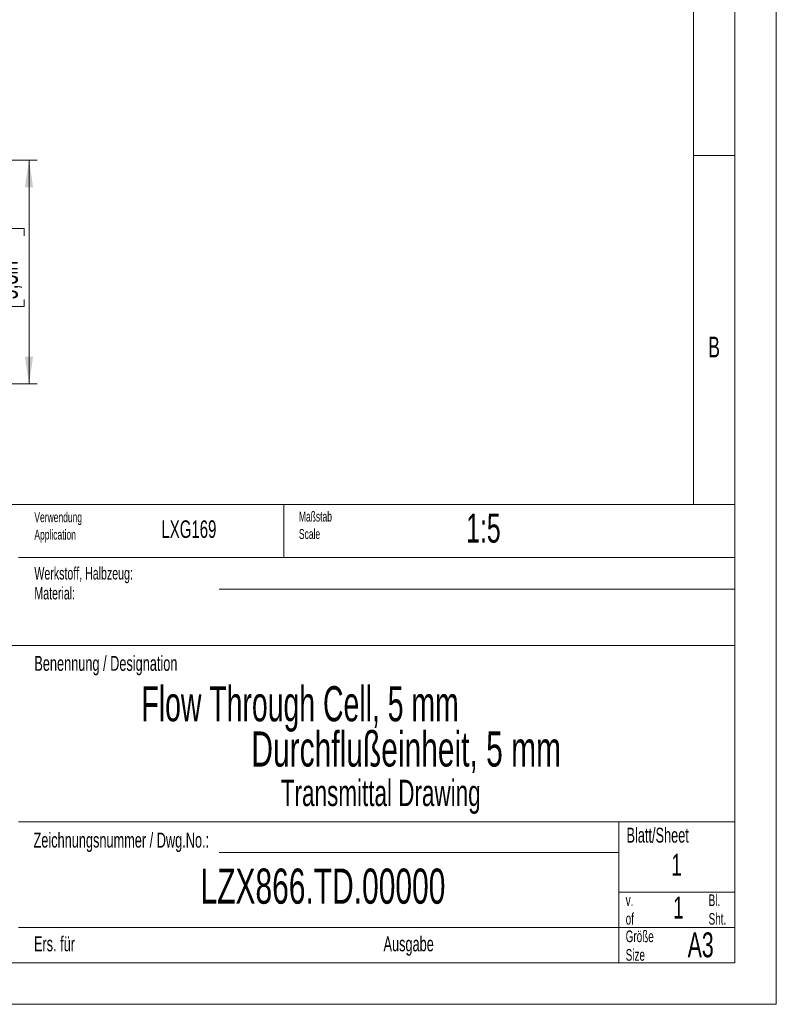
# Model space of a CAD drawing. Header units: millimetres. Extents: x 0 to 2100, y 0 to 1485.
# Tile 10 of 39: x 1644 to 2100, y 0 to 593. Entities that reach past the tile are written whole.
import ezdxf

# ---------------------------------------------------------------- set-up
doc = ezdxf.new("R2010")
doc.units = ezdxf.units.MM
doc.header["$LTSCALE"] = 5
doc.styles.add('SLDTEXTSTYLE0', font='TXT', dxfattribs={"width": 0.605})
doc.styles.add('SLDTEXTSTYLE1', font='TXT', dxfattribs={"width": 0.638186})
doc.dimstyles.new('SLDDIMSTYLE2', dxfattribs={"dimtxt": 12.841593, "dimasz": 16.5, "dimexe": 0, "dimexo": 0.0625, "dimgap": 3.210398, "dimtad": 1, "dimrnd": 1e-09, "dimzin": 12, "dimdsep": 46, "dimtxsty": 'SLDTEXTSTYLE0', "dimsah": 1, "dimcen": 0.09, "dimadec": 0, "dimazin": 3, "dimtfac": 1, "dimtofl": 0, "dimtmove": 0, "dimatfit": 3, "dimfxl": 1, "dimfrac": 2, "dimtolj": 1, "dimtzin": 12, "dimarcsym": 0})

# ---------------------------------------------------------------- blocks, each defined once
blk = doc.blocks.new('_D_12')
at = {"color": 7, "linetype": 'Continuous', "lineweight": 0}
for p, q in [((1599.47, 508.87), (1654.47, 508.87)), ((1649.47, 508.87), (1649.47, 373.87)), ((1626.81, 463.11), (1626.81, 467.52)), ((1626.81, 467.52), (1646.53, 467.52)), ((1646.53, 467.52), (1646.53, 463.11)), ((1626.81, 424.89), (1626.81, 420.48)), ((1646.53, 420.48), (1646.53, 424.89)), ((1626.81, 420.48), (1646.53, 420.48)), ((1599.47, 373.87), (1654.47, 373.87))]:
    blk.add_line(p, q, dxfattribs=at)
at = {"color": 7, "linetype": 'Continuous', "lineweight": 18}
for points in [[(1649.47, 508.87), (1646.97, 492.37), (1651.97, 492.37)], [(1649.47, 373.87), (1651.97, 390.37), (1646.97, 390.37)]]:
    blk.add_solid(points, dxfattribs=at)
at = {"color": 7, "linetype": 'Continuous', "lineweight": 18, "char_height": 13.229, "attachment_point": 1, "rotation": 90, "style": 'SLDTEXTSTYLE0'}
for s, insert in [('135mm', (1606.81, 414.6)), ('5,3in', (1629.47, 424.89))]:
    blk.add_mtext(s, dxfattribs=dict(at, insert=insert))

msp = doc.modelspace()

# ---------------------------------------------------------------- linework, layer by layer
at = {"color": 7, "linetype": 'Continuous', "lineweight": 18}
for p, q in [((2100, 0), (2100, 1485)), ((2075, 1460), (2075, 25)), ((2050, 301.25), (2050, 1435)), ((2075, 511.667), (2050, 511.667)), ((1160.6, 301.25), (2075, 301.25)), ((1803, 301.25), (1803, 269.375)), ((1643.2, 269.375), (2075, 269.375)), ((1764.1, 250.217), (2075, 250.217)), ((1427.3, 216.25), (2075, 216.25)), ((1643.2, 110), (2075, 110)), ((2005, 110), (2005, 25)), ((1764.1, 91.473), (2005, 91.473)), ((2005, 67.5), (2075, 67.5)), ((1643.2, 46.25), (2075, 46.25)), ((25, 25), (2075, 25)), ((0, 0), (2100, 0))]:
    msp.add_line(p, q, dxfattribs=at)

# ---------------------------------------------------------------- texts
at = {"color": 7, "linetype": 'Continuous', "lineweight": 0}
for s, insert, char_height, attachment_point, style in [('B', (2062.442, 402.424), 12.5, 2, 'SLDTEXTSTYLE1'), ('Verwendung', (1652.688, 296.588), 6, 1, 'SLDTEXTSTYLE1'), ('Maßstab', (1812.188, 296.988), 6, 1, 'SLDTEXTSTYLE1'), ('LXG169', (1745.861, 291.674), 10.5833, 2, 'SLDTEXTSTYLE1'), ('1:5', (1913.049, 295.749), 17.5, 1, 'SLDTEXTSTYLE1'), ('Application', (1652.688, 286.088), 6, 1, 'SLDTEXTSTYLE1'), ('Scale', (1812.188, 286.488), 6, 1, 'SLDTEXTSTYLE1'), ('Werkstoff, Halbzeug:', (1652.688, 263.522), 7.5, 1, 'SLDTEXTSTYLE1'), ('Material:', (1652.688, 251.522), 7.5, 1, 'SLDTEXTSTYLE1'), ('Benennung / Designation', (1652.688, 209.995), 9, 1, 'SLDTEXTSTYLE1'), ('Flow Through Cell, 5 mm', (1717.261, 191.73), 21.16667, 1, 'SLDTEXTSTYLE0'), ('Durchflußeinheit, 5 mm', (1876.862, 164.473), 21.16667, 2, 'SLDTEXTSTYLE1'), ('Transmittal Drawing', (1861.528, 135.355), 15.875, 2, 'SLDTEXTSTYLE1'), ('Blatt/Sheet', (2009.688, 106.445), 9.0001, 1, 'SLDTEXTSTYLE1'), ('Zeichnungsnummer / Dwg.No.:', (1652.188, 103.445), 9.0001, 1, 'SLDTEXTSTYLE1'), ('1', (2036.746, 90.725), 13.229, 1, 'SLDTEXTSTYLE1'), ('LZX866.TD.00000', (1826.68, 81.801), 21.16667, 2, 'SLDTEXTSTYLE1'), ('Bl.', (2059.188, 66.22), 7, 1, 'SLDTEXTSTYLE1'), ('v.', (2009.188, 66.22), 7, 1, 'SLDTEXTSTYLE1'), ('1', (2037.873, 64.94), 13.229, 1, 'SLDTEXTSTYLE1'), ('of', (2009.188, 55.02), 7, 1, 'SLDTEXTSTYLE1'), ('Sht.', (2059.188, 55.02), 7, 1, 'SLDTEXTSTYLE1'), ('Ers. für', (1652.438, 40.945), 9.0001, 1, 'SLDTEXTSTYLE1'), ('Ausgabe', (1863.188, 40.945), 9.0001, 1, 'SLDTEXTSTYLE1'), ('Größe', (2009.188, 44.47), 7, 1, 'SLDTEXTSTYLE1'), ('A3', (2046.578, 43.358), 15, 1, 'SLDTEXTSTYLE1'), ('Size', (2009.188, 33.27), 7, 1, 'SLDTEXTSTYLE1')]:
    msp.add_mtext(s, dxfattribs=dict(at, insert=insert, char_height=char_height, attachment_point=attachment_point, style=style))

# ---------------------------------------------------------------- dimensions: what is measured, and where the dimension line sits
at = {"color": 7, "linetype": 'Continuous', "lineweight": 18}
dim = msp.add_linear_dim(base=(1649.467, 373.873), p1=(1599.467, 508.873), p2=(1599.467, 373.873), angle=90, dimstyle='SLDDIMSTYLE2', dxfattribs=at)
dim.commit()
dim.dimension.update_dxf_attribs({"geometry": '_D_12', "text_midpoint": (1649.467, 444.001), "dimtype": 160})

doc.saveas('drawing.dxf')
